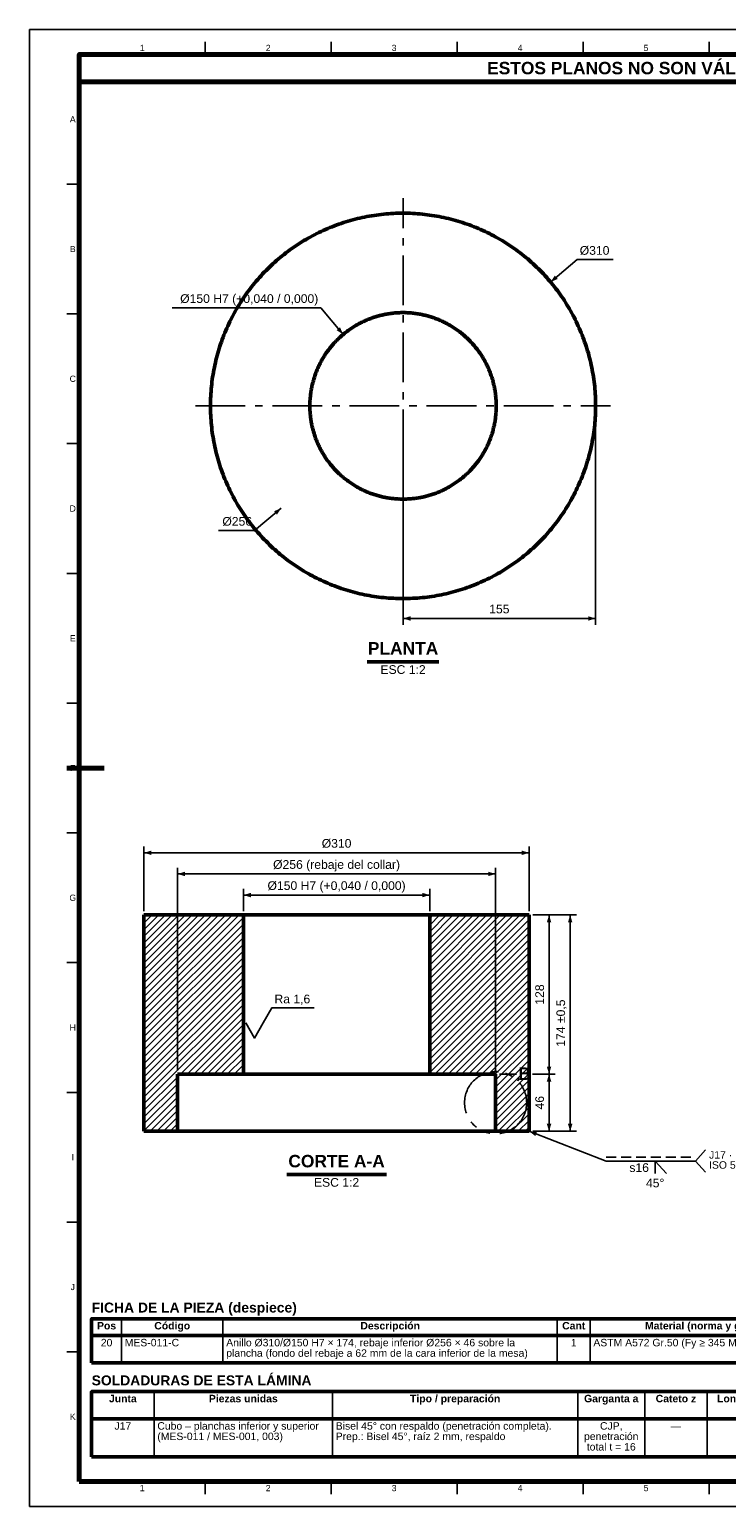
# Model space of a CAD drawing. Header units: millimetres. Extents: x 0 to 841, y 0 to 594.
# Tile 1 of 5: x 0 to 280, y 0 to 594. Entities that reach past the tile are written whole.
import ezdxf
from ezdxf.enums import TextEntityAlignment as Align

# ---------------------------------------------------------------- set-up
doc = ezdxf.new("R2010")
doc.units = ezdxf.units.MM
for name, pattern in [('EJE', [31, 20, -4, 3, -4]), ('FANTASMA', [35, 18, -4, 3, -3, 3, -4]), ('OCULTO', [6, 4, -2])]:
    doc.linetypes.add(name, pattern=pattern)
for name, color, linetype, lineweight in [('ACH', 7, 'CONTINUOUS', 13), ('COTA', 7, 'CONTINUOUS', 25), ('EJE', 7, 'EJE', 25), ('FANT', 7, 'FANTASMA', 25), ('FINA', 7, 'CONTINUOUS', 25), ('MARCO', 7, 'CONTINUOUS', 70), ('OCU', 7, 'OCULTO', 25), ('TXT', 7, 'CONTINUOUS', 25), ('VIS', 7, 'CONTINUOUS', 50)]:
    doc.layers.add(name, color=color, linetype=linetype, lineweight=lineweight)
doc.styles.add('STD', font='LiberationSans-Regular.ttf')
doc.styles.add('STDB', font='LiberationSans-Bold.ttf')

msp = doc.modelspace()

# ---------------------------------------------------------------- hatches: boundary and pattern name
at = {"layer": 'ACH'}
h = msp.add_hatch(dxfattribs=at)
h.set_pattern_fill('ANSI31', scale=0.6)
h.paths.add_polyline_path([(46.06, 150.89), (46.06, 237.89), (86.06, 237.89), (86.06, 173.89), (59.56, 173.89), (59.56, 150.89)])
h = msp.add_hatch(dxfattribs=at)
h.set_pattern_fill('ANSI31', scale=0.6)
h.paths.add_polyline_path([(201.06, 237.89), (201.06, 150.89), (187.56, 150.89), (187.56, 173.89), (161.06, 173.89), (161.06, 237.89)])

# ---------------------------------------------------------------- linework, layer by layer
at = {"layer": 'COTA'}
for p, q in [((209.68, 492.46), (220.4, 501.46)), ((220.4, 501.46), (234.85, 501.46)), ((117.2, 482.09), (57.37, 482.09)), ((126.2, 471.37), (117.2, 482.09)), ((150.31, 441.14), (150.31, 354.64)), ((227.81, 441.14), (227.81, 354.64)), ((101.28, 401.5), (90.56, 392.5)), ((90.56, 392.5), (76.11, 392.5)), ((150.31, 357.14), (227.81, 357.14)), ((46.06, 239.39), (46.06, 265.39)), ((201.06, 262.89), (46.06, 262.89)), ((201.06, 239.39), (201.06, 265.39)), ((59.56, 175.39), (59.56, 256.89)), ((187.56, 175.39), (187.56, 256.89)), ((187.56, 254.39), (59.56, 254.39)), ((86.06, 239.39), (86.06, 248.39)), ((161.06, 245.89), (86.06, 245.89)), ((161.06, 239.39), (161.06, 248.39)), ((202.56, 237.89), (211.56, 237.89)), ((202.56, 237.89), (220.06, 237.89)), ((209.06, 173.89), (209.06, 237.89)), ((217.56, 150.89), (217.56, 237.89)), ((189.06, 173.89), (196, 173.89)), ((189.06, 173.89), (196, 173.89)), ((202.45, 173.89), (211.56, 173.89)), ((202.45, 173.89), (211.56, 173.89)), ((209.06, 150.89), (209.06, 173.89)), ((201.06, 150.89), (232.06, 138.89)), ((202.56, 150.89), (211.56, 150.89)), ((202.56, 150.89), (220.06, 150.89)), ((267.95, 138.89), (271.95, 143.39)), ((232.06, 138.89), (267.95, 138.89)), ((251.76, 138.89), (256.26, 133.89)), ((267.95, 138.89), (271.95, 134.39))]:
    msp.add_line(p, q, dxfattribs=at)
for points in [[(94.06, 194.49), (97.56, 200.59), (114.55, 200.59)], [(87.06, 194.49), (90.56, 188.39), (94.06, 194.49)], [(251.76, 138.89), (251.76, 133.89)]]:
    msp.add_lwpolyline(points, dxfattribs=at)
for points in [[(209.68, 492.46), (212.55, 493.69), (211.4, 495.07)], [(126.2, 471.37), (124.96, 474.24), (123.59, 473.09)], [(101.28, 401.5), (98.4, 400.26), (99.56, 398.88)], [(150.31, 357.14), (153.31, 356.24), (153.31, 358.04)], [(227.81, 357.14), (224.81, 358.04), (224.81, 356.24)], [(46.06, 262.89), (49.06, 261.99), (49.06, 263.79)], [(201.06, 262.89), (198.06, 263.79), (198.06, 261.99)], [(59.56, 254.39), (62.56, 253.49), (62.56, 255.29)], [(187.56, 254.39), (184.56, 255.29), (184.56, 253.49)], [(86.06, 245.89), (89.06, 244.99), (89.06, 246.79)], [(161.06, 245.89), (158.06, 246.79), (158.06, 244.99)], [(209.06, 237.89), (208.16, 234.89), (209.96, 234.89)], [(217.56, 237.89), (216.66, 234.89), (218.46, 234.89)], [(209.06, 173.89), (209.96, 176.89), (208.16, 176.89)], [(209.06, 173.89), (208.16, 170.89), (209.96, 170.89)], [(201.06, 150.89), (203.53, 148.97), (204.18, 150.65)], [(209.06, 150.89), (209.96, 153.89), (208.16, 153.89)], [(217.56, 150.89), (218.46, 153.89), (216.66, 153.89)]]:
    msp.add_solid(points, dxfattribs=at)
at = {"layer": 'EJE'}
for p, q in [((150.31, 359.14), (150.31, 526.14)), ((66.81, 442.64), (233.81, 442.64))]:
    msp.add_line(p, q, dxfattribs=at)
at = {"layer": 'FANT'}
msp.add_line((196.4, 171.23), (197.23, 172.06), dxfattribs=at)
msp.add_circle((187.56, 162.39), 12.5, dxfattribs=at)
at = {"layer": 'FINA'}
for p, q in [((70.69, 584), (70.69, 589)), ((121.38, 584), (121.38, 589)), ((172.06, 584), (172.06, 589)), ((222.75, 584), (222.75, 589)), ((273.44, 584), (273.44, 589)), ((20, 531.82), (15, 531.82)), ((20, 479.64), (15, 479.64)), ((20, 427.45), (15, 427.45)), ((20, 375.27), (15, 375.27)), ((20, 323.09), (15, 323.09)), ((20, 270.91), (15, 270.91)), ((20, 218.73), (15, 218.73)), ((20, 166.55), (15, 166.55)), ((20, 114.36), (15, 114.36)), ((37.01, 75.5), (37.01, 57.7)), ((77.85, 75.5), (77.85, 57.7)), ((212.38, 75.5), (212.38, 57.7)), ((225.59, 75.5), (225.59, 57.7)), ((25, 68.7), (646, 68.7)), ((20, 62.18), (15, 62.18)), ((50.13, 46.2), (50.13, 20)), ((121.92, 46.2), (121.92, 20)), ((220.63, 46.2), (220.63, 20)), ((247.55, 46.2), (247.55, 20)), ((272.68, 46.2), (272.68, 20)), ((25, 35.2), (646, 35.2)), ((70.69, 10), (70.69, 5)), ((121.38, 10), (121.38, 5)), ((172.06, 10), (172.06, 5)), ((222.75, 10), (222.75, 5)), ((273.44, 10), (273.44, 5))]:
    msp.add_line(p, q, dxfattribs=at)
msp.add_lwpolyline([(0, 0), (841, 0), (841, 594), (0, 594)], close=True, dxfattribs=at)
at = {"layer": 'MARCO'}
msp.add_line((15, 297), (30, 297), dxfattribs=at)
for points in [[(20, 10), (831, 10), (831, 584), (20, 584)], [(20, 573), (831, 573), (831, 584), (20, 584)]]:
    msp.add_lwpolyline(points, close=True, dxfattribs=at)
at = {"layer": 'OCU'}
msp.add_line((232.06, 140.49), (267.95, 140.49), dxfattribs=at)
at = {"layer": 'VIS'}
for p, q in [((135.84, 339.74), (164.77, 339.74)), ((103.51, 133.49), (143.61, 133.49)), ((25, 75.5), (25, 57.7)), ((25, 57.7), (646, 57.7)), ((25, 46.2), (25, 20)), ((25, 20), (646, 20))]:
    msp.add_line(p, q, dxfattribs=at)
for points in [[(227.81, 442.64), (227.8, 443.61), (227.78, 444.59), (227.75, 445.56), (227.71, 446.53), (227.66, 447.51), (227.59, 448.48), (227.51, 449.45), (227.42, 450.42), (227.31, 451.39), (227.2, 452.35), (227.07, 453.32), (226.93, 454.28), (226.78, 455.24), (226.61, 456.2), (226.44, 457.16), (226.25, 458.12), (226.05, 459.07), (225.83, 460.02), (225.61, 460.97), (225.37, 461.91), (225.13, 462.86), (224.87, 463.79), (224.59, 464.73), (224.31, 465.66), (224.02, 466.59), (223.71, 467.51), (223.39, 468.43), (223.06, 469.35), (222.72, 470.26), (222.37, 471.17), (222, 472.07), (221.63, 472.97), (221.24, 473.87), (220.84, 474.75), (220.43, 475.64), (220.01, 476.52), (219.58, 477.39), (219.14, 478.26), (218.69, 479.12), (218.22, 479.98), (217.75, 480.83), (217.26, 481.67), (216.77, 482.51), (216.26, 483.34), (215.74, 484.17), (215.22, 484.99), (214.68, 485.8), (214.13, 486.6), (213.57, 487.4), (213.01, 488.19), (212.43, 488.98), (211.84, 489.75), (211.25, 490.52), (210.64, 491.29), (210.02, 492.04), (209.4, 492.79), (208.76, 493.53), (208.12, 494.26), (207.47, 494.98), (206.8, 495.69), (206.13, 496.4), (205.45, 497.1), (204.76, 497.78), (204.07, 498.46), (203.36, 499.14), (202.65, 499.8), (201.92, 500.45), (201.19, 501.09), (200.46, 501.73), (199.71, 502.35), (198.95, 502.97), (198.19, 503.58), (197.42, 504.17), (196.65, 504.76), (195.86, 505.34), (195.07, 505.91), (194.27, 506.46), (193.47, 507.01), (192.65, 507.55), (191.83, 508.08), (191.01, 508.59), (190.18, 509.1), (189.34, 509.59), (188.49, 510.08), (187.64, 510.55), (186.79, 511.02), (185.93, 511.47), (185.06, 511.91), (184.18, 512.34), (183.31, 512.76), (182.42, 513.17), (181.53, 513.57), (180.64, 513.96), (179.74, 514.33), (178.84, 514.7), (177.93, 515.05), (177.02, 515.39), (176.1, 515.72), (175.18, 516.04), (174.26, 516.35), (173.33, 516.64), (172.4, 516.93), (171.46, 517.2), (170.52, 517.46), (169.58, 517.71), (168.64, 517.94), (167.69, 518.17), (166.74, 518.38), (165.79, 518.58), (164.83, 518.77), (163.87, 518.94), (162.91, 519.11), (161.95, 519.26), (160.99, 519.4), (160.02, 519.53), (159.05, 519.64), (158.09, 519.75), (157.12, 519.84), (156.15, 519.92), (155.17, 519.99), (154.2, 520.04), (153.23, 520.08), (152.26, 520.12), (151.28, 520.13), (150.31, 520.14), (149.33, 520.13), (148.36, 520.12), (147.39, 520.08), (146.41, 520.04), (145.44, 519.99), (144.47, 519.92), (143.5, 519.84), (142.53, 519.75), (141.56, 519.64), (140.6, 519.53), (139.63, 519.4), (138.67, 519.26), (137.7, 519.11), (136.74, 518.94), (135.79, 518.77), (134.83, 518.58), (133.88, 518.38), (132.93, 518.17), (131.98, 517.94), (131.03, 517.71), (130.09, 517.46), (129.15, 517.2), (128.22, 516.93), (127.29, 516.64), (126.36, 516.35), (125.44, 516.04), (124.51, 515.72), (123.6, 515.39), (122.69, 515.05), (121.78, 514.7), (120.88, 514.33), (119.98, 513.96), (119.08, 513.57), (118.19, 513.17), (117.31, 512.76), (116.43, 512.34), (115.56, 511.91), (114.69, 511.47), (113.83, 511.02), (112.97, 510.55), (112.12, 510.08), (111.28, 509.59), (110.44, 509.1), (109.61, 508.59), (108.78, 508.08), (107.96, 507.55), (107.15, 507.01), (106.35, 506.46), (105.55, 505.91), (104.76, 505.34), (103.97, 504.76), (103.19, 504.17), (102.42, 503.58), (101.66, 502.97), (100.91, 502.35), (100.16, 501.73), (99.42, 501.09), (98.69, 500.45), (97.97, 499.8), (97.26, 499.14), (96.55, 498.46), (95.85, 497.78), (95.16, 497.1), (94.48, 496.4), (93.81, 495.69), (93.15, 494.98), (92.5, 494.26), (91.85, 493.53), (91.22, 492.79), (90.59, 492.04), (89.98, 491.29), (89.37, 490.52), (88.77, 489.75), (88.19, 488.98), (87.61, 488.19), (87.04, 487.4), (86.48, 486.6), (85.94, 485.8), (85.4, 484.99), (84.87, 484.17), (84.36, 483.34), (83.85, 482.51), (83.35, 481.67), (82.87, 480.83), (82.39, 479.98), (81.93, 479.12), (81.48, 478.26), (81.04, 477.39), (80.6, 476.52), (80.18, 475.64), (79.78, 474.75), (79.38, 473.87), (78.99, 472.97), (78.61, 472.07), (78.25, 471.17), (77.9, 470.26), (77.56, 469.35), (77.23, 468.43), (76.91, 467.51), (76.6, 466.59), (76.31, 465.66), (76.02, 464.73), (75.75, 463.79), (75.49, 462.86), (75.24, 461.91), (75.01, 460.97), (74.78, 460.02), (74.57, 459.07), (74.37, 458.12), (74.18, 457.16), (74, 456.2), (73.84, 455.24), (73.69, 454.28), (73.55, 453.32), (73.42, 452.35), (73.3, 451.39), (73.2, 450.42), (73.11, 449.45), (73.03, 448.48), (72.96, 447.51), (72.91, 446.53), (72.86, 445.56), (72.83, 444.59), (72.81, 443.61), (72.81, 442.64), (72.81, 441.67), (72.83, 440.69), (72.86, 439.72), (72.91, 438.75), (72.96, 437.77), (73.03, 436.8), (73.11, 435.83), (73.2, 434.86), (73.3, 433.89), (73.42, 432.93), (73.55, 431.96), (73.69, 431), (73.84, 430.04), (74, 429.08), (74.18, 428.12), (74.37, 427.16), (74.57, 426.21), (74.78, 425.26), (75.01, 424.31), (75.24, 423.37), (75.49, 422.42), (75.75, 421.49), (76.02, 420.55), (76.31, 419.62), (76.6, 418.69), (76.91, 417.77), (77.23, 416.85), (77.56, 415.93), (77.9, 415.02), (78.25, 414.11), (78.61, 413.21), (78.99, 412.31), (79.38, 411.41), (79.78, 410.53), (80.18, 409.64), (80.6, 408.76), (81.04, 407.89), (81.48, 407.02), (81.93, 406.16), (82.39, 405.3), (82.87, 404.45), (83.35, 403.61), (83.85, 402.77), (84.36, 401.94), (84.87, 401.11), (85.4, 400.29), (85.94, 399.48), (86.48, 398.68), (87.04, 397.88), (87.61, 397.09), (88.19, 396.3), (88.77, 395.53), (89.37, 394.76), (89.98, 393.99), (90.59, 393.24), (91.22, 392.49), (91.85, 391.75), (92.5, 391.02), (93.15, 390.3), (93.81, 389.59), (94.48, 388.88), (95.16, 388.18), (95.85, 387.5), (96.55, 386.82), (97.26, 386.14), (97.97, 385.48), (98.69, 384.83), (99.42, 384.19), (100.16, 383.55), (100.91, 382.93), (101.66, 382.31), (102.42, 381.7), (103.19, 381.11), (103.97, 380.52), (104.76, 379.94), (105.55, 379.37), (106.35, 378.82), (107.15, 378.27), (107.96, 377.73), (108.78, 377.2), (109.61, 376.69), (110.44, 376.18), (111.28, 375.69), (112.12, 375.2), (112.97, 374.73), (113.83, 374.26), (114.69, 373.81), (115.56, 373.37), (116.43, 372.94), (117.31, 372.52), (118.19, 372.11), (119.08, 371.71), (119.98, 371.32), (120.88, 370.95), (121.78, 370.58), (122.69, 370.23), (123.6, 369.89), (124.51, 369.56), (125.44, 369.24), (126.36, 368.93), (127.29, 368.64), (128.22, 368.35), (129.15, 368.08), (130.09, 367.82), (131.03, 367.57), (131.98, 367.34), (132.93, 367.11), (133.88, 366.9), (134.83, 366.7), (135.79, 366.51), (136.74, 366.34), (137.7, 366.17), (138.67, 366.02), (139.63, 365.88), (140.6, 365.75), (141.56, 365.64), (142.53, 365.53), (143.5, 365.44), (144.47, 365.36), (145.44, 365.29), (146.41, 365.24), (147.39, 365.2), (148.36, 365.16), (149.33, 365.15), (150.31, 365.14), (151.28, 365.15), (152.26, 365.16), (153.23, 365.2), (154.2, 365.24), (155.17, 365.29), (156.15, 365.36), (157.12, 365.44), (158.09, 365.53), (159.05, 365.64), (160.02, 365.75), (160.99, 365.88), (161.95, 366.02), (162.91, 366.17), (163.87, 366.34), (164.83, 366.51), (165.79, 366.7), (166.74, 366.9), (167.69, 367.11), (168.64, 367.34), (169.58, 367.57), (170.52, 367.82), (171.46, 368.08), (172.4, 368.35), (173.33, 368.64), (174.26, 368.93), (175.18, 369.24), (176.1, 369.56), (177.02, 369.89), (177.93, 370.23), (178.84, 370.58), (179.74, 370.95), (180.64, 371.32), (181.53, 371.71), (182.42, 372.11), (183.31, 372.52), (184.18, 372.94), (185.06, 373.37), (185.93, 373.81), (186.79, 374.26), (187.64, 374.73), (188.49, 375.2), (189.34, 375.69), (190.18, 376.18), (191.01, 376.69), (191.83, 377.2), (192.65, 377.73), (193.47, 378.27), (194.27, 378.82), (195.07, 379.37), (195.86, 379.94), (196.65, 380.52), (197.42, 381.11), (198.19, 381.7), (198.95, 382.31), (199.71, 382.93), (200.46, 383.55), (201.19, 384.19), (201.92, 384.83), (202.65, 385.48), (203.36, 386.14), (204.07, 386.82), (204.76, 387.5), (205.45, 388.18), (206.13, 388.88), (206.8, 389.59), (207.47, 390.3), (208.12, 391.02), (208.76, 391.75), (209.4, 392.49), (210.02, 393.24), (210.64, 393.99), (211.25, 394.76), (211.84, 395.53), (212.43, 396.3), (213.01, 397.09), (213.57, 397.88), (214.13, 398.68), (214.68, 399.48), (215.22, 400.29), (215.74, 401.11), (216.26, 401.94), (216.77, 402.77), (217.26, 403.61), (217.75, 404.45), (218.22, 405.3), (218.69, 406.16), (219.14, 407.02), (219.58, 407.89), (220.01, 408.76), (220.43, 409.64), (220.84, 410.53), (221.24, 411.41), (221.63, 412.31), (222, 413.21), (222.37, 414.11), (222.72, 415.02), (223.06, 415.93), (223.39, 416.85), (223.71, 417.77), (224.02, 418.69), (224.31, 419.62), (224.59, 420.55), (224.87, 421.49), (225.13, 422.42), (225.37, 423.37), (225.61, 424.31), (225.83, 425.26), (226.05, 426.21), (226.25, 427.16), (226.44, 428.12), (226.61, 429.08), (226.78, 430.04), (226.93, 431), (227.07, 431.96), (227.2, 432.93), (227.31, 433.89), (227.42, 434.86), (227.51, 435.83), (227.59, 436.8), (227.66, 437.77), (227.71, 438.75), (227.75, 439.72), (227.78, 440.69), (227.8, 441.67), (227.81, 442.64)], [(187.81, 442.64), (187.81, 443.11), (187.8, 443.58), (187.78, 444.05), (187.76, 444.52), (187.73, 444.99), (187.7, 445.46), (187.66, 445.93), (187.62, 446.4), (187.57, 446.87), (187.51, 447.34), (187.45, 447.81), (187.38, 448.27), (187.31, 448.74), (187.23, 449.2), (187.14, 449.67), (187.05, 450.13), (186.96, 450.59), (186.85, 451.05), (186.74, 451.51), (186.63, 451.97), (186.51, 452.42), (186.38, 452.88), (186.25, 453.33), (186.12, 453.78), (185.97, 454.23), (185.82, 454.68), (185.67, 455.12), (185.51, 455.56), (185.35, 456.01), (185.18, 456.44), (185, 456.88), (184.82, 457.32), (184.63, 457.75), (184.44, 458.18), (184.24, 458.61), (184.04, 459.03), (183.83, 459.45), (183.61, 459.87), (183.39, 460.29), (183.17, 460.71), (182.94, 461.12), (182.71, 461.53), (182.47, 461.93), (182.22, 462.33), (181.97, 462.73), (181.72, 463.13), (181.46, 463.52), (181.19, 463.91), (180.92, 464.3), (180.65, 464.68), (180.37, 465.06), (180.08, 465.44), (179.79, 465.81), (179.5, 466.18), (179.2, 466.54), (178.9, 466.9), (178.59, 467.26), (178.28, 467.62), (177.97, 467.96), (177.64, 468.31), (177.32, 468.65), (176.99, 468.99), (176.66, 469.32), (176.32, 469.65), (175.98, 469.98), (175.63, 470.3), (175.28, 470.61), (174.93, 470.92), (174.57, 471.23), (174.21, 471.53), (173.85, 471.83), (173.48, 472.13), (173.11, 472.41), (172.73, 472.7), (172.35, 472.98), (171.97, 473.25), (171.58, 473.52), (171.19, 473.79), (170.8, 474.05), (170.4, 474.3), (170, 474.55), (169.6, 474.8), (169.19, 475.04), (168.79, 475.27), (168.37, 475.5), (167.96, 475.73), (167.54, 475.95), (167.12, 476.16), (166.7, 476.37), (166.28, 476.57), (165.85, 476.77), (165.42, 476.96), (164.98, 477.15), (164.55, 477.33), (164.11, 477.51), (163.67, 477.68), (163.23, 477.84), (162.79, 478), (162.34, 478.16), (161.9, 478.3), (161.45, 478.45), (161, 478.58), (160.54, 478.72), (160.09, 478.84), (159.63, 478.96), (159.18, 479.08), (158.72, 479.18), (158.26, 479.29), (157.8, 479.38), (157.34, 479.48), (156.87, 479.56), (156.41, 479.64), (155.94, 479.71), (155.48, 479.78), (155.01, 479.84), (154.54, 479.9), (154.07, 479.95), (153.6, 480), (153.13, 480.03), (152.66, 480.07), (152.19, 480.09), (151.72, 480.11), (151.25, 480.13), (150.78, 480.14), (150.31, 480.14), (149.84, 480.14), (149.37, 480.13), (148.9, 480.11), (148.42, 480.09), (147.95, 480.07), (147.48, 480.03), (147.01, 480), (146.54, 479.95), (146.08, 479.9), (145.61, 479.84), (145.14, 479.78), (144.67, 479.71), (144.21, 479.64), (143.75, 479.56), (143.28, 479.48), (142.82, 479.38), (142.36, 479.29), (141.9, 479.18), (141.44, 479.08), (140.98, 478.96), (140.53, 478.84), (140.07, 478.72), (139.62, 478.58), (139.17, 478.45), (138.72, 478.3), (138.27, 478.16), (137.83, 478), (137.38, 477.84), (136.94, 477.68), (136.5, 477.51), (136.07, 477.33), (135.63, 477.15), (135.2, 476.96), (134.77, 476.77), (134.34, 476.57), (133.92, 476.37), (133.49, 476.16), (133.07, 475.95), (132.66, 475.73), (132.24, 475.5), (131.83, 475.27), (131.42, 475.04), (131.02, 474.8), (130.61, 474.55), (130.21, 474.3), (129.82, 474.05), (129.43, 473.79), (129.04, 473.52), (128.65, 473.25), (128.27, 472.98), (127.89, 472.7), (127.51, 472.41), (127.14, 472.13), (126.77, 471.83), (126.41, 471.53), (126.04, 471.23), (125.69, 470.92), (125.33, 470.61), (124.98, 470.3), (124.64, 469.98), (124.3, 469.65), (123.96, 469.32), (123.63, 468.99), (123.3, 468.65), (122.97, 468.31), (122.65, 467.96), (122.34, 467.62), (122.02, 467.26), (121.72, 466.9), (121.41, 466.54), (121.12, 466.18), (120.82, 465.81), (120.53, 465.44), (120.25, 465.06), (119.97, 464.68), (119.7, 464.3), (119.43, 463.91), (119.16, 463.52), (118.9, 463.13), (118.65, 462.73), (118.4, 462.33), (118.15, 461.93), (117.91, 461.53), (117.68, 461.12), (117.45, 460.71), (117.22, 460.29), (117, 459.87), (116.79, 459.45), (116.58, 459.03), (116.38, 458.61), (116.18, 458.18), (115.99, 457.75), (115.8, 457.32), (115.62, 456.88), (115.44, 456.44), (115.27, 456.01), (115.11, 455.56), (114.95, 455.12), (114.79, 454.68), (114.64, 454.23), (114.5, 453.78), (114.36, 453.33), (114.23, 452.88), (114.11, 452.42), (113.99, 451.97), (113.87, 451.51), (113.76, 451.05), (113.66, 450.59), (113.56, 450.13), (113.47, 449.67), (113.39, 449.2), (113.31, 448.74), (113.23, 448.27), (113.17, 447.81), (113.1, 447.34), (113.05, 446.87), (113, 446.4), (112.95, 445.93), (112.91, 445.46), (112.88, 444.99), (112.86, 444.52), (112.84, 444.05), (112.82, 443.58), (112.81, 443.11), (112.81, 442.64), (112.81, 442.17), (112.82, 441.7), (112.84, 441.23), (112.86, 440.76), (112.88, 440.29), (112.91, 439.82), (112.95, 439.35), (113, 438.88), (113.05, 438.41), (113.1, 437.94), (113.17, 437.47), (113.23, 437.01), (113.31, 436.54), (113.39, 436.08), (113.47, 435.61), (113.56, 435.15), (113.66, 434.69), (113.76, 434.23), (113.87, 433.77), (113.99, 433.31), (114.11, 432.86), (114.23, 432.4), (114.36, 431.95), (114.5, 431.5), (114.64, 431.05), (114.79, 430.6), (114.95, 430.16), (115.11, 429.72), (115.27, 429.27), (115.44, 428.84), (115.62, 428.4), (115.8, 427.96), (115.99, 427.53), (116.18, 427.1), (116.38, 426.67), (116.58, 426.25), (116.79, 425.83), (117, 425.41), (117.22, 424.99), (117.45, 424.57), (117.68, 424.16), (117.91, 423.75), (118.15, 423.35), (118.4, 422.95), (118.65, 422.55), (118.9, 422.15), (119.16, 421.76), (119.43, 421.37), (119.7, 420.98), (119.97, 420.6), (120.25, 420.22), (120.53, 419.84), (120.82, 419.47), (121.12, 419.1), (121.41, 418.74), (121.72, 418.38), (122.02, 418.02), (122.34, 417.66), (122.65, 417.32), (122.97, 416.97), (123.3, 416.63), (123.63, 416.29), (123.96, 415.96), (124.3, 415.63), (124.64, 415.3), (124.98, 414.98), (125.33, 414.67), (125.69, 414.36), (126.04, 414.05), (126.41, 413.75), (126.77, 413.45), (127.14, 413.15), (127.51, 412.87), (127.89, 412.58), (128.27, 412.3), (128.65, 412.03), (129.04, 411.76), (129.43, 411.49), (129.82, 411.23), (130.21, 410.98), (130.61, 410.73), (131.02, 410.48), (131.42, 410.24), (131.83, 410.01), (132.24, 409.78), (132.66, 409.55), (133.07, 409.33), (133.49, 409.12), (133.92, 408.91), (134.34, 408.71), (134.77, 408.51), (135.2, 408.32), (135.63, 408.13), (136.07, 407.95), (136.5, 407.77), (136.94, 407.6), (137.38, 407.44), (137.83, 407.28), (138.27, 407.12), (138.72, 406.98), (139.17, 406.83), (139.62, 406.7), (140.07, 406.56), (140.53, 406.44), (140.98, 406.32), (141.44, 406.2), (141.9, 406.1), (142.36, 405.99), (142.82, 405.9), (143.28, 405.8), (143.75, 405.72), (144.21, 405.64), (144.67, 405.57), (145.14, 405.5), (145.61, 405.44), (146.08, 405.38), (146.54, 405.33), (147.01, 405.28), (147.48, 405.25), (147.95, 405.21), (148.42, 405.19), (148.9, 405.17), (149.37, 405.15), (149.84, 405.14), (150.31, 405.14), (150.78, 405.14), (151.25, 405.15), (151.72, 405.17), (152.19, 405.19), (152.66, 405.21), (153.13, 405.25), (153.6, 405.28), (154.07, 405.33), (154.54, 405.38), (155.01, 405.44), (155.48, 405.5), (155.94, 405.57), (156.41, 405.64), (156.87, 405.72), (157.34, 405.8), (157.8, 405.9), (158.26, 405.99), (158.72, 406.1), (159.18, 406.2), (159.63, 406.32), (160.09, 406.44), (160.54, 406.56), (161, 406.7), (161.45, 406.83), (161.9, 406.98), (162.34, 407.12), (162.79, 407.28), (163.23, 407.44), (163.67, 407.6), (164.11, 407.77), (164.55, 407.95), (164.98, 408.13), (165.42, 408.32), (165.85, 408.51), (166.28, 408.71), (166.7, 408.91), (167.12, 409.12), (167.54, 409.33), (167.96, 409.55), (168.37, 409.78), (168.79, 410.01), (169.19, 410.24), (169.6, 410.48), (170, 410.73), (170.4, 410.98), (170.8, 411.23), (171.19, 411.49), (171.58, 411.76), (171.97, 412.03), (172.35, 412.3), (172.73, 412.58), (173.11, 412.87), (173.48, 413.15), (173.85, 413.45), (174.21, 413.75), (174.57, 414.05), (174.93, 414.36), (175.28, 414.67), (175.63, 414.98), (175.98, 415.3), (176.32, 415.63), (176.66, 415.96), (176.99, 416.29), (177.32, 416.63), (177.64, 416.97), (177.97, 417.32), (178.28, 417.66), (178.59, 418.02), (178.9, 418.38), (179.2, 418.74), (179.5, 419.1), (179.79, 419.47), (180.08, 419.84), (180.37, 420.22), (180.65, 420.6), (180.92, 420.98), (181.19, 421.37), (181.46, 421.76), (181.72, 422.15), (181.97, 422.55), (182.22, 422.95), (182.47, 423.35), (182.71, 423.75), (182.94, 424.16), (183.17, 424.57), (183.39, 424.99), (183.61, 425.41), (183.83, 425.83), (184.04, 426.25), (184.24, 426.67), (184.44, 427.1), (184.63, 427.53), (184.82, 427.96), (185, 428.4), (185.18, 428.84), (185.35, 429.27), (185.51, 429.72), (185.67, 430.16), (185.82, 430.6), (185.97, 431.05), (186.12, 431.5), (186.25, 431.95), (186.38, 432.4), (186.51, 432.86), (186.63, 433.31), (186.74, 433.77), (186.85, 434.23), (186.96, 434.69), (187.05, 435.15), (187.14, 435.61), (187.23, 436.08), (187.31, 436.54), (187.38, 437.01), (187.45, 437.47), (187.51, 437.94), (187.57, 438.41), (187.62, 438.88), (187.66, 439.35), (187.7, 439.82), (187.73, 440.29), (187.76, 440.76), (187.78, 441.23), (187.8, 441.7), (187.81, 442.17), (187.81, 442.64)], [(46.06, 237.89), (46.06, 150.89)], [(86.06, 237.89), (46.06, 237.89)], [(86.06, 237.89), (86.06, 173.89)], [(161.06, 237.89), (160.76, 237.89), (160.46, 237.89), (160.16, 237.89), (159.86, 237.89), (159.56, 237.89), (159.26, 237.89), (158.96, 237.89), (158.66, 237.89), (158.36, 237.89), (158.06, 237.89), (157.76, 237.89), (157.46, 237.89), (157.16, 237.89), (156.86, 237.89), (156.56, 237.89), (156.26, 237.89), (155.96, 237.89), (155.66, 237.89), (155.36, 237.89), (155.06, 237.89), (154.76, 237.89), (154.46, 237.89), (154.16, 237.89), (153.86, 237.89), (153.56, 237.89), (153.26, 237.89), (152.96, 237.89), (152.66, 237.89), (152.36, 237.89), (152.06, 237.89), (151.76, 237.89), (151.46, 237.89), (151.16, 237.89), (150.86, 237.89), (150.56, 237.89), (150.26, 237.89), (149.96, 237.89), (149.66, 237.89), (149.36, 237.89), (149.06, 237.89), (148.76, 237.89), (148.46, 237.89), (148.16, 237.89), (147.86, 237.89), (147.56, 237.89), (147.26, 237.89), (146.96, 237.89), (146.66, 237.89), (146.36, 237.89), (146.06, 237.89), (145.76, 237.89), (145.46, 237.89), (145.16, 237.89), (144.86, 237.89), (144.56, 237.89), (144.26, 237.89), (143.96, 237.89), (143.66, 237.89), (143.36, 237.89), (143.06, 237.89), (142.76, 237.89), (142.46, 237.89), (142.16, 237.89), (141.86, 237.89), (141.56, 237.89), (141.26, 237.89), (140.96, 237.89), (140.66, 237.89), (140.36, 237.89), (140.06, 237.89), (139.76, 237.89), (139.46, 237.89), (139.16, 237.89), (138.86, 237.89), (138.56, 237.89), (138.26, 237.89), (137.96, 237.89), (137.66, 237.89), (137.36, 237.89), (137.06, 237.89), (136.76, 237.89), (136.46, 237.89), (136.16, 237.89), (135.86, 237.89), (135.56, 237.89), (135.26, 237.89), (134.96, 237.89), (134.66, 237.89), (134.36, 237.89), (134.06, 237.89), (133.76, 237.89), (133.46, 237.89), (133.16, 237.89), (132.86, 237.89), (132.56, 237.89), (132.26, 237.89), (131.96, 237.89), (131.66, 237.89), (131.36, 237.89), (131.06, 237.89), (130.76, 237.89), (130.46, 237.89), (130.16, 237.89), (129.86, 237.89), (129.56, 237.89), (129.26, 237.89), (128.96, 237.89), (128.66, 237.89), (128.36, 237.89), (128.06, 237.89), (127.76, 237.89), (127.46, 237.89), (127.16, 237.89), (126.86, 237.89), (126.56, 237.89), (126.26, 237.89), (125.96, 237.89), (125.66, 237.89), (125.36, 237.89), (125.06, 237.89), (124.76, 237.89), (124.46, 237.89), (124.16, 237.89), (123.86, 237.89), (123.56, 237.89), (123.26, 237.89), (122.96, 237.89), (122.66, 237.89), (122.36, 237.89), (122.06, 237.89), (121.76, 237.89), (121.46, 237.89), (121.16, 237.89), (120.86, 237.89), (120.56, 237.89), (120.26, 237.89), (119.96, 237.89), (119.66, 237.89), (119.36, 237.89), (119.06, 237.89), (118.76, 237.89), (118.46, 237.89), (118.16, 237.89), (117.86, 237.89), (117.56, 237.89), (117.26, 237.89), (116.96, 237.89), (116.66, 237.89), (116.36, 237.89), (116.06, 237.89), (115.76, 237.89), (115.46, 237.89), (115.16, 237.89), (114.86, 237.89), (114.56, 237.89), (114.26, 237.89), (113.96, 237.89), (113.66, 237.89), (113.36, 237.89), (113.06, 237.89), (112.76, 237.89), (112.46, 237.89), (112.16, 237.89), (111.86, 237.89), (111.56, 237.89), (111.26, 237.89), (110.96, 237.89), (110.66, 237.89), (110.36, 237.89), (110.06, 237.89), (109.76, 237.89), (109.46, 237.89), (109.16, 237.89), (108.86, 237.89), (108.56, 237.89), (108.26, 237.89), (107.96, 237.89), (107.66, 237.89), (107.36, 237.89), (107.06, 237.89), (106.76, 237.89), (106.46, 237.89), (106.16, 237.89), (105.86, 237.89), (105.56, 237.89), (105.26, 237.89), (104.96, 237.89), (104.66, 237.89), (104.36, 237.89), (104.06, 237.89), (103.76, 237.89), (103.46, 237.89), (103.16, 237.89), (102.86, 237.89), (102.56, 237.89), (102.26, 237.89), (101.96, 237.89), (101.66, 237.89), (101.36, 237.89), (101.06, 237.89), (100.76, 237.89), (100.46, 237.89), (100.16, 237.89), (99.86, 237.89), (99.56, 237.89), (99.26, 237.89), (98.96, 237.89), (98.66, 237.89), (98.36, 237.89), (98.06, 237.89), (97.76, 237.89), (97.46, 237.89), (97.16, 237.89), (96.86, 237.89), (96.56, 237.89), (96.26, 237.89), (95.96, 237.89), (95.66, 237.89), (95.36, 237.89), (95.06, 237.89), (94.76, 237.89), (94.46, 237.89), (94.16, 237.89), (93.86, 237.89), (93.56, 237.89), (93.26, 237.89), (92.96, 237.89), (92.66, 237.89), (92.36, 237.89), (92.06, 237.89), (91.76, 237.89), (91.46, 237.89), (91.16, 237.89), (90.86, 237.89), (90.56, 237.89), (90.26, 237.89), (89.96, 237.89), (89.66, 237.89), (89.36, 237.89), (89.06, 237.89), (88.76, 237.89), (88.46, 237.89), (88.16, 237.89), (87.86, 237.89), (87.56, 237.89), (87.26, 237.89), (86.96, 237.89), (86.66, 237.89), (86.36, 237.89), (86.06, 237.89)], [(201.06, 237.89), (161.06, 237.89)], [(161.06, 173.89), (161.06, 237.89)], [(201.06, 150.89), (201.06, 237.89)], [(59.56, 173.89), (59.56, 150.89)], [(86.06, 173.89), (59.56, 173.89)], [(86.06, 173.89), (86.36, 173.89), (86.66, 173.89), (86.96, 173.89), (87.26, 173.89), (87.56, 173.89), (87.86, 173.89), (88.16, 173.89), (88.46, 173.89), (88.76, 173.89), (89.06, 173.89), (89.36, 173.89), (89.66, 173.89), (89.96, 173.89), (90.26, 173.89), (90.56, 173.89), (90.86, 173.89), (91.16, 173.89), (91.46, 173.89), (91.76, 173.89), (92.06, 173.89), (92.36, 173.89), (92.66, 173.89), (92.96, 173.89), (93.26, 173.89), (93.56, 173.89), (93.86, 173.89), (94.16, 173.89), (94.46, 173.89), (94.76, 173.89), (95.06, 173.89), (95.36, 173.89), (95.66, 173.89), (95.96, 173.89), (96.26, 173.89), (96.56, 173.89), (96.86, 173.89), (97.16, 173.89), (97.46, 173.89), (97.76, 173.89), (98.06, 173.89), (98.36, 173.89), (98.66, 173.89), (98.96, 173.89), (99.26, 173.89), (99.56, 173.89), (99.86, 173.89), (100.16, 173.89), (100.46, 173.89), (100.76, 173.89), (101.06, 173.89), (101.36, 173.89), (101.66, 173.89), (101.96, 173.89), (102.26, 173.89), (102.56, 173.89), (102.86, 173.89), (103.16, 173.89), (103.46, 173.89), (103.76, 173.89), (104.06, 173.89), (104.36, 173.89), (104.66, 173.89), (104.96, 173.89), (105.26, 173.89), (105.56, 173.89), (105.86, 173.89), (106.16, 173.89), (106.46, 173.89), (106.76, 173.89), (107.06, 173.89), (107.36, 173.89), (107.66, 173.89), (107.96, 173.89), (108.26, 173.89), (108.56, 173.89), (108.86, 173.89), (109.16, 173.89), (109.46, 173.89), (109.76, 173.89), (110.06, 173.89), (110.36, 173.89), (110.66, 173.89), (110.96, 173.89), (111.26, 173.89), (111.56, 173.89), (111.86, 173.89), (112.16, 173.89), (112.46, 173.89), (112.76, 173.89), (113.06, 173.89), (113.36, 173.89), (113.66, 173.89), (113.96, 173.89), (114.26, 173.89), (114.56, 173.89), (114.86, 173.89), (115.16, 173.89), (115.46, 173.89), (115.76, 173.89), (116.06, 173.89), (116.36, 173.89), (116.66, 173.89), (116.96, 173.89), (117.26, 173.89), (117.56, 173.89), (117.86, 173.89), (118.16, 173.89), (118.46, 173.89), (118.76, 173.89), (119.06, 173.89), (119.36, 173.89), (119.66, 173.89), (119.96, 173.89), (120.26, 173.89), (120.56, 173.89), (120.86, 173.89), (121.16, 173.89), (121.46, 173.89), (121.76, 173.89), (122.06, 173.89), (122.36, 173.89), (122.66, 173.89), (122.96, 173.89), (123.26, 173.89), (123.56, 173.89), (123.86, 173.89), (124.16, 173.89), (124.46, 173.89), (124.76, 173.89), (125.06, 173.89), (125.36, 173.89), (125.66, 173.89), (125.96, 173.89), (126.26, 173.89), (126.56, 173.89), (126.86, 173.89), (127.16, 173.89), (127.46, 173.89), (127.76, 173.89), (128.06, 173.89), (128.36, 173.89), (128.66, 173.89), (128.96, 173.89), (129.26, 173.89), (129.56, 173.89), (129.86, 173.89), (130.16, 173.89), (130.46, 173.89), (130.76, 173.89), (131.06, 173.89), (131.36, 173.89), (131.66, 173.89), (131.96, 173.89), (132.26, 173.89), (132.56, 173.89), (132.86, 173.89), (133.16, 173.89), (133.46, 173.89), (133.76, 173.89), (134.06, 173.89), (134.36, 173.89), (134.66, 173.89), (134.96, 173.89), (135.26, 173.89), (135.56, 173.89), (135.86, 173.89), (136.16, 173.89), (136.46, 173.89), (136.76, 173.89), (137.06, 173.89), (137.36, 173.89), (137.66, 173.89), (137.96, 173.89), (138.26, 173.89), (138.56, 173.89), (138.86, 173.89), (139.16, 173.89), (139.46, 173.89), (139.76, 173.89), (140.06, 173.89), (140.36, 173.89), (140.66, 173.89), (140.96, 173.89), (141.26, 173.89), (141.56, 173.89), (141.86, 173.89), (142.16, 173.89), (142.46, 173.89), (142.76, 173.89), (143.06, 173.89), (143.36, 173.89), (143.66, 173.89), (143.96, 173.89), (144.26, 173.89), (144.56, 173.89), (144.86, 173.89), (145.16, 173.89), (145.46, 173.89), (145.76, 173.89), (146.06, 173.89), (146.36, 173.89), (146.66, 173.89), (146.96, 173.89), (147.26, 173.89), (147.56, 173.89), (147.86, 173.89), (148.16, 173.89), (148.46, 173.89), (148.76, 173.89), (149.06, 173.89), (149.36, 173.89), (149.66, 173.89), (149.96, 173.89), (150.26, 173.89), (150.56, 173.89), (150.86, 173.89), (151.16, 173.89), (151.46, 173.89), (151.76, 173.89), (152.06, 173.89), (152.36, 173.89), (152.66, 173.89), (152.96, 173.89), (153.26, 173.89), (153.56, 173.89), (153.86, 173.89), (154.16, 173.89), (154.46, 173.89), (154.76, 173.89), (155.06, 173.89), (155.36, 173.89), (155.66, 173.89), (155.96, 173.89), (156.26, 173.89), (156.56, 173.89), (156.86, 173.89), (157.16, 173.89), (157.46, 173.89), (157.76, 173.89), (158.06, 173.89), (158.36, 173.89), (158.66, 173.89), (158.96, 173.89), (159.26, 173.89), (159.56, 173.89), (159.86, 173.89), (160.16, 173.89), (160.46, 173.89), (160.76, 173.89), (161.06, 173.89)], [(187.56, 173.89), (161.06, 173.89)], [(187.56, 150.89), (187.56, 173.89)], [(59.56, 150.89), (46.06, 150.89)], [(59.56, 150.89), (59.86, 150.89), (60.16, 150.89), (60.46, 150.89), (60.76, 150.89), (61.06, 150.89), (61.36, 150.89), (61.66, 150.89), (61.96, 150.89), (62.26, 150.89), (62.56, 150.89), (62.86, 150.89), (63.16, 150.89), (63.46, 150.89), (63.76, 150.89), (64.07, 150.89), (64.37, 150.89), (64.67, 150.89), (64.97, 150.89), (65.27, 150.89), (65.57, 150.89), (65.87, 150.89), (66.17, 150.89), (66.47, 150.89), (66.77, 150.89), (67.07, 150.89), (67.37, 150.89), (67.67, 150.89), (67.97, 150.89), (68.27, 150.89), (68.57, 150.89), (68.87, 150.89), (69.17, 150.89), (69.47, 150.89), (69.77, 150.89), (70.07, 150.89), (70.38, 150.89), (70.68, 150.89), (70.98, 150.89), (71.28, 150.89), (71.58, 150.89), (71.88, 150.89), (72.18, 150.89), (72.48, 150.89), (72.78, 150.89), (73.08, 150.89), (73.38, 150.89), (73.68, 150.89), (73.98, 150.89), (74.28, 150.89), (74.58, 150.89), (74.88, 150.89), (75.18, 150.89), (75.48, 150.89), (75.78, 150.89), (76.08, 150.89), (76.38, 150.89), (76.69, 150.89), (76.99, 150.89), (77.29, 150.89), (77.59, 150.89), (77.89, 150.89), (78.19, 150.89), (78.49, 150.89), (78.79, 150.89), (79.09, 150.89), (79.39, 150.89), (79.69, 150.89), (79.99, 150.89), (80.29, 150.89), (80.59, 150.89), (80.89, 150.89), (81.19, 150.89), (81.49, 150.89), (81.79, 150.89), (82.09, 150.89), (82.39, 150.89), (82.69, 150.89), (83, 150.89), (83.3, 150.89), (83.6, 150.89), (83.9, 150.89), (84.2, 150.89), (84.5, 150.89), (84.8, 150.89), (85.1, 150.89), (85.4, 150.89), (85.7, 150.89), (86, 150.89), (86.3, 150.89), (86.6, 150.89), (86.9, 150.89), (87.2, 150.89), (87.5, 150.89), (87.8, 150.89), (88.1, 150.89), (88.4, 150.89), (88.7, 150.89), (89, 150.89), (89.3, 150.89), (89.61, 150.89), (89.91, 150.89), (90.21, 150.89), (90.51, 150.89), (90.81, 150.89), (91.11, 150.89), (91.41, 150.89), (91.71, 150.89), (92.01, 150.89), (92.31, 150.89), (92.61, 150.89), (92.91, 150.89), (93.21, 150.89), (93.51, 150.89), (93.81, 150.89), (94.11, 150.89), (94.41, 150.89), (94.71, 150.89), (95.01, 150.89), (95.31, 150.89), (95.61, 150.89), (95.92, 150.89), (96.22, 150.89), (96.52, 150.89), (96.82, 150.89), (97.12, 150.89), (97.42, 150.89), (97.72, 150.89), (98.02, 150.89), (98.32, 150.89), (98.62, 150.89), (98.92, 150.89), (99.22, 150.89), (99.52, 150.89), (99.82, 150.89), (100.12, 150.89), (100.42, 150.89), (100.72, 150.89), (101.02, 150.89), (101.32, 150.89), (101.62, 150.89), (101.92, 150.89), (102.23, 150.89), (102.53, 150.89), (102.83, 150.89), (103.13, 150.89), (103.43, 150.89), (103.73, 150.89), (104.03, 150.89), (104.33, 150.89), (104.63, 150.89), (104.93, 150.89), (105.23, 150.89), (105.53, 150.89), (105.83, 150.89), (106.13, 150.89), (106.43, 150.89), (106.73, 150.89), (107.03, 150.89), (107.33, 150.89), (107.63, 150.89), (107.93, 150.89), (108.23, 150.89), (108.53, 150.89), (108.84, 150.89), (109.14, 150.89), (109.44, 150.89), (109.74, 150.89), (110.04, 150.89), (110.34, 150.89), (110.64, 150.89), (110.94, 150.89), (111.24, 150.89), (111.54, 150.89), (111.84, 150.89), (112.14, 150.89), (112.44, 150.89), (112.74, 150.89), (113.04, 150.89), (113.34, 150.89), (113.64, 150.89), (113.94, 150.89), (114.24, 150.89), (114.54, 150.89), (114.84, 150.89), (115.15, 150.89), (115.45, 150.89), (115.75, 150.89), (116.05, 150.89), (116.35, 150.89), (116.65, 150.89), (116.95, 150.89), (117.25, 150.89), (117.55, 150.89), (117.85, 150.89), (118.15, 150.89), (118.45, 150.89), (118.75, 150.89), (119.05, 150.89), (119.35, 150.89), (119.65, 150.89), (119.95, 150.89), (120.25, 150.89), (120.55, 150.89), (120.85, 150.89), (121.15, 150.89), (121.46, 150.89), (121.76, 150.89), (122.06, 150.89), (122.36, 150.89), (122.66, 150.89), (122.96, 150.89), (123.26, 150.89), (123.56, 150.89), (123.86, 150.89), (124.16, 150.89), (124.46, 150.89), (124.76, 150.89), (125.06, 150.89), (125.36, 150.89), (125.66, 150.89), (125.96, 150.89), (126.26, 150.89), (126.56, 150.89), (126.86, 150.89), (127.16, 150.89), (127.46, 150.89), (127.76, 150.89), (128.07, 150.89), (128.37, 150.89), (128.67, 150.89), (128.97, 150.89), (129.27, 150.89), (129.57, 150.89), (129.87, 150.89), (130.17, 150.89), (130.47, 150.89), (130.77, 150.89), (131.07, 150.89), (131.37, 150.89), (131.67, 150.89), (131.97, 150.89), (132.27, 150.89), (132.57, 150.89), (132.87, 150.89), (133.17, 150.89), (133.47, 150.89), (133.77, 150.89), (134.07, 150.89), (134.38, 150.89), (134.68, 150.89), (134.98, 150.89), (135.28, 150.89), (135.58, 150.89), (135.88, 150.89), (136.18, 150.89), (136.48, 150.89), (136.78, 150.89), (137.08, 150.89), (137.38, 150.89), (137.68, 150.89), (137.98, 150.89), (138.28, 150.89), (138.58, 150.89), (138.88, 150.89), (139.18, 150.89), (139.48, 150.89), (139.78, 150.89), (140.08, 150.89), (140.38, 150.89), (140.69, 150.89), (140.99, 150.89), (141.29, 150.89), (141.59, 150.89), (141.89, 150.89), (142.19, 150.89), (142.49, 150.89), (142.79, 150.89), (143.09, 150.89), (143.39, 150.89), (143.69, 150.89), (143.99, 150.89), (144.29, 150.89), (144.59, 150.89), (144.89, 150.89), (145.19, 150.89), (145.49, 150.89), (145.79, 150.89), (146.09, 150.89), (146.39, 150.89), (146.69, 150.89), (147, 150.89), (147.3, 150.89), (147.6, 150.89), (147.9, 150.89), (148.2, 150.89), (148.5, 150.89), (148.8, 150.89), (149.1, 150.89), (149.4, 150.89), (149.7, 150.89), (150, 150.89), (150.3, 150.89), (150.6, 150.89), (150.9, 150.89), (151.2, 150.89), (151.5, 150.89), (151.8, 150.89), (152.1, 150.89), (152.4, 150.89), (152.7, 150.89), (153, 150.89), (153.3, 150.89), (153.61, 150.89), (153.91, 150.89), (154.21, 150.89), (154.51, 150.89), (154.81, 150.89), (155.11, 150.89), (155.41, 150.89), (155.71, 150.89), (156.01, 150.89), (156.31, 150.89), (156.61, 150.89), (156.91, 150.89), (157.21, 150.89), (157.51, 150.89), (157.81, 150.89), (158.11, 150.89), (158.41, 150.89), (158.71, 150.89), (159.01, 150.89), (159.31, 150.89), (159.61, 150.89), (159.92, 150.89), (160.22, 150.89), (160.52, 150.89), (160.82, 150.89), (161.12, 150.89), (161.42, 150.89), (161.72, 150.89), (162.02, 150.89), (162.32, 150.89), (162.62, 150.89), (162.92, 150.89), (163.22, 150.89), (163.52, 150.89), (163.82, 150.89), (164.12, 150.89), (164.42, 150.89), (164.72, 150.89), (165.02, 150.89), (165.32, 150.89), (165.62, 150.89), (165.92, 150.89), (166.23, 150.89), (166.53, 150.89), (166.83, 150.89), (167.13, 150.89), (167.43, 150.89), (167.73, 150.89), (168.03, 150.89), (168.33, 150.89), (168.63, 150.89), (168.93, 150.89), (169.23, 150.89), (169.53, 150.89), (169.83, 150.89), (170.13, 150.89), (170.43, 150.89), (170.73, 150.89), (171.03, 150.89), (171.33, 150.89), (171.63, 150.89), (171.93, 150.89), (172.23, 150.89), (172.53, 150.89), (172.84, 150.89), (173.14, 150.89), (173.44, 150.89), (173.74, 150.89), (174.04, 150.89), (174.34, 150.89), (174.64, 150.89), (174.94, 150.89), (175.24, 150.89), (175.54, 150.89), (175.84, 150.89), (176.14, 150.89), (176.44, 150.89), (176.74, 150.89), (177.04, 150.89), (177.34, 150.89), (177.64, 150.89), (177.94, 150.89), (178.24, 150.89), (178.54, 150.89), (178.84, 150.89), (179.15, 150.89), (179.45, 150.89), (179.75, 150.89), (180.05, 150.89), (180.35, 150.89), (180.65, 150.89), (180.95, 150.89), (181.25, 150.89), (181.55, 150.89), (181.85, 150.89), (182.15, 150.89), (182.45, 150.89), (182.75, 150.89), (183.05, 150.89), (183.35, 150.89), (183.65, 150.89), (183.95, 150.89), (184.25, 150.89), (184.55, 150.89), (184.85, 150.89), (185.15, 150.89), (185.46, 150.89), (185.76, 150.89), (186.06, 150.89), (186.36, 150.89), (186.66, 150.89), (186.96, 150.89), (187.26, 150.89), (187.56, 150.89)], [(201.06, 150.89), (187.56, 150.89)]]:
    msp.add_lwpolyline(points, dxfattribs=at)
for points in [[(25, 68.7), (646, 68.7), (646, 75.5), (25, 75.5)], [(25, 35.2), (646, 35.2), (646, 46.2), (25, 46.2)]]:
    msp.add_lwpolyline(points, close=True, dxfattribs=at)

# ---------------------------------------------------------------- texts
at = {"layer": 'TXT'}
for s, height, style, p in [('1', 2.5, 'STD', (45.34, 586.6)), ('2', 2.5, 'STD', (96.03, 586.6)), ('3', 2.5, 'STD', (146.72, 586.6)), ('4', 2.5, 'STD', (197.41, 586.6)), ('ESTOS PLANOS NO SON VÁLIDOS PARA FABRICACIÓN HASTA SU REVISIÓN Y APROBACIÓN POR UN INGENIERO CALCULISTA HABILITADO.', 5, 'STDB', (425.5, 578.5)), ('5', 2.5, 'STD', (248.09, 586.6)), ('A', 2.5, 'STD', (17.4, 557.91)), ('B', 2.5, 'STD', (17.4, 505.73)), ('C', 2.5, 'STD', (17.4, 453.55)), ('D', 2.5, 'STD', (17.4, 401.36)), ('E', 2.5, 'STD', (17.4, 349.18)), ('F', 2.5, 'STD', (17.4, 297)), ('G', 2.5, 'STD', (17.4, 244.82)), ('H', 2.5, 'STD', (17.4, 192.64)), ('B', 5, 'STDB', (199.23, 174.06)), ('I', 2.5, 'STD', (17.4, 140.45)), ('45°', 3.5, 'STD', (251.76, 130.09)), ('J', 2.5, 'STD', (17.4, 88.27)), ('Pos', 3, 'STDB', (31.01, 72.7)), ('Código', 3, 'STDB', (57.43, 72.7)), ('Descripción', 3, 'STDB', (145.12, 72.7)), ('Cant', 3, 'STDB', (218.99, 72.7)), ('Material (norma y grado) / certificado', 3, 'STDB', (284.45, 72.7)), ('20', 3, 'STD', (31.01, 65.9)), ('1', 3, 'STD', (218.99, 65.9)), ('Junta', 3, 'STDB', (37.56, 43.4)), ('Piezas unidas', 3, 'STDB', (86.02, 43.4)), ('Tipo / preparación', 3, 'STDB', (171.28, 43.4)), ('Garganta a', 3, 'STDB', (234.09, 43.4)), ('Cateto z', 3, 'STDB', (260.12, 43.4)), ('Longitud total', 3, 'STDB', (290.63, 43.4)), ('K', 2.5, 'STD', (17.4, 36.09)), ('J17', 3, 'STD', (37.56, 32.4)), ('penetración', 3, 'STD', (234.09, 28.2)), ('CJP,', 3, 'STD', (234.09, 32.4)), ('—', 3, 'STD', (260.12, 32.4)), ('total t = 16', 3, 'STD', (234.09, 24)), ('1', 2.5, 'STD', (45.34, 7.4)), ('2', 2.5, 'STD', (96.03, 7.4)), ('3', 2.5, 'STD', (146.72, 7.4)), ('4', 2.5, 'STD', (197.41, 7.4)), ('5', 2.5, 'STD', (248.09, 7.4))]:
    msp.add_text(s, height=height, dxfattribs=dict(at, style=style)).set_placement(p, align=Align.MIDDLE_CENTER)
at = {"layer": 'TXT', "style": 'STD'}
for s, p in [('Ø310', (221.4, 502.36)), ('Ra 1,6', (98.56, 201.29))]:
    msp.add_text(s, height=3.5, dxfattribs=at).set_placement(p, align=Align.BOTTOM_LEFT)
for s, p in [('Ø150 H7 (+0,040 / 0,000)', (116.2, 482.99)), ('Ø256', (89.56, 393.4))]:
    msp.add_text(s, height=3.5, dxfattribs=at).set_placement(p, align=Align.BOTTOM_RIGHT)
at = {"layer": 'TXT'}
for s, height, style, p in [('155', 3.5, 'STD', (189.06, 358.14)), ('PLANTA', 5, 'STDB', (150.31, 341.14)), ('CORTE A-A', 5, 'STDB', (123.56, 134.89))]:
    msp.add_text(s, height=height, dxfattribs=dict(at, style=style)).set_placement(p, align=Align.BOTTOM_CENTER)
at = {"layer": 'TXT', "style": 'STD'}
for p in [(150.31, 338.34), (123.56, 132.09)]:
    msp.add_text('ESC 1:2', height=3.5, dxfattribs=at).set_placement(p, align=Align.TOP_CENTER)
for s, rotation, p in [('Ø310', 360, (123.56, 263.89)), ('Ø256 (rebaje del collar)', 360, (123.56, 255.39)), ('Ø150 H7 (+0,040 / 0,000)', 360, (123.56, 246.89)), ('128', 90, (208.06, 205.89)), ('174 ±0,5', 90, (216.56, 194.39)), ('46', 90, (208.06, 162.39))]:
    msp.add_text(s, height=3.5, rotation=rotation, dxfattribs=at).set_placement(p, align=Align.BOTTOM_CENTER)
at = {"layer": 'TXT'}
for s, height, style, p in [('J17 · 135 · WPS-P06', 3, 'STD', (273.45, 142.89)), ('ISO 5817-B · VT100 UT100', 3, 'STD', (273.45, 138.84)), ('FICHA DE LA PIEZA (despiece)', 4, 'STDB', (25, 82)), ('SOLDADURAS DE ESTA LÁMINA', 4, 'STDB', (25, 52.7))]:
    msp.add_text(s, height=height, dxfattribs=dict(at, style=style)).set_placement(p, align=Align.TOP_LEFT)
at = {"layer": 'TXT', "style": 'STD'}
msp.add_text('s16', height=3.5, dxfattribs=at).set_placement((249.26, 136.29), align=Align.MIDDLE_RIGHT)
for s, p in [('MES-011-C', (38.31, 65.9)), ('Anillo Ø310/Ø150 H7 × 174, rebaje inferior Ø256 × 46 sobre la', (79.15, 65.9)), ('ASTM A572 Gr.50 (Fy ≥ 345 MPa). Cert.: EN 10204 3.1', (226.89, 65.9)), ('plancha (fondo del rebaje a 62 mm de la cara inferior de la mesa)', (79.15, 61.7)), ('Cubo – planchas inferior y superior', (51.43, 32.4)), ('(MES-011 / MES-001, 003)', (51.43, 28.2)), ('Bisel 45° con respaldo (penetración completa).', (123.22, 32.4)), ('Prep.: Bisel 45°, raíz 2 mm, respaldo', (123.22, 28.2))]:
    msp.add_text(s, height=3, dxfattribs=at).set_placement(p, align=Align.MIDDLE_LEFT)

doc.saveas('drawing.dxf')
